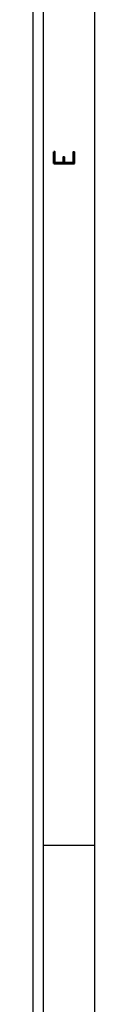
# Model space of a CAD drawing. Header units: inches. Extents: x 3 to 351, y 4 to 271.
# Tile 55 of 256: x 97.002 to 97.302, y 59.427 to 64.207. Entities that reach past the tile are written whole.
import ezdxf
from ezdxf.enums import TextEntityAlignment as Align

# ---------------------------------------------------------------- set-up
doc = ezdxf.new("R2010")
doc.units = ezdxf.units.IN
doc.header["$LTSCALE"] = 0.5
doc.header["$MEASUREMENT"] = 0
doc.layers.add('PLOTVIEW1', color=7, linetype='Continuous')
doc.styles.add('VERO5-RomanD', font='romand__.ttf')

msp = doc.modelspace()

# ---------------------------------------------------------------- linework, layer by layer
at = {"layer": 'PLOTVIEW1', "color": 97, "linetype": 'Continuous'}
for p, q in [((97.0017, 55.1975), (97.0017, 89.1975)), ((97.0517, 55.1975), (97.0517, 89.1975)), ((97.3017, 55.1975), (97.3017, 89.1975)), ((97.3017, 60.1975), (97.0517, 60.1975))]:
    msp.add_line(p, q, dxfattribs=at)

# ---------------------------------------------------------------- texts
at = {"layer": 'PLOTVIEW1', "color": 56, "linetype": 'Continuous', "style": 'VERO5-RomanD', "width": 1.001635}
msp.add_text('E', height=0.1, rotation=90, dxfattribs=at).set_placement((97.202, 63.4897), (97.202, 63.5793), align=Align.FIT)

doc.saveas('drawing.dxf')
